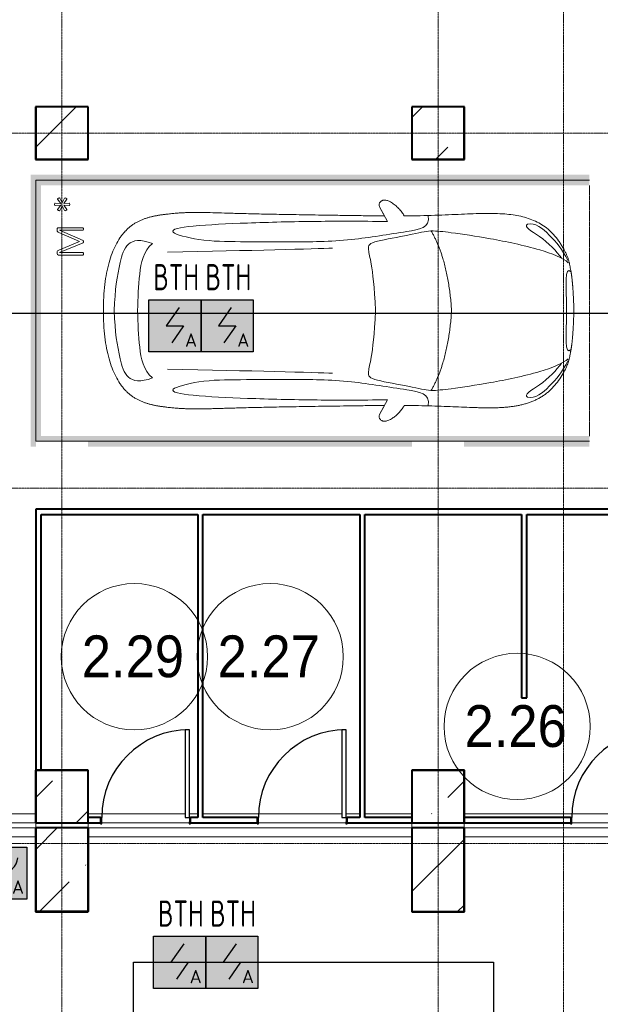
# Model space of a CAD drawing. Header units: millimetres. Extents: x -135639 to 224623, y -383017 to -59102.
# Tile 98 of 256: x 55790 to 61348, y -347854 to -338431. Entities that reach past the tile are written whole.
import ezdxf
from ezdxf.enums import TextEntityAlignment as Align

# ---------------------------------------------------------------- set-up
doc = ezdxf.new("R2010")
doc.units = ezdxf.units.MM
for name, pattern in [('CONTINOUS', [0]), ('Линия сетки', [25, 20, -2.5, 0, -2.5]), ('Невидимые', [5, 3, -2]), ('Штрих_3_3_', [6, 3, -3])]:
    doc.linetypes.add(name, pattern=pattern)
for name, color, linetype, lineweight in [('A-000-M_MASS', 7, 'Continuous', 18), ('A-010-A_ROOM', 7, 'Continuous', 20), ('A-200-M_WALL_INT', 7, 'Continuous', 18), ('A-325-M_DOOR', 7, 'Continuous', 18), ('A-325-M_DOOR__FRAME', 7, 'Continuous', 30), ('A-325-M_DOOR_PANEL', 7, 'Continuous', 30), ('C-953-M_PARKING', 7, 'Continuous', 18), ('C-953-MH_PARKING', 7, 'Невидимые', 18), ('S-280-M_COLUMN', 7, 'Continuous', 18), ('Z-030-M_GRID', 7, 'Continuous', 9), ('ПС', 7, 'Continuous', 40), ('СС-011-ПОЖ-СИГНАЛИЗАЦИЯ', 1, 'Continuous', 30)]:
    doc.layers.add(name, color=color, linetype=linetype, lineweight=lineweight)
doc.styles.add('1111', font='isocpeur.ttf')
doc.styles.add('Arial_2', font='arial.ttf', dxfattribs={"width": 0.9, "height": 400})

# ---------------------------------------------------------------- blocks, each defined once
blk = doc.blocks.new('101_Дверь_Однопольная - _ПЧ_800х2000_ПХА_Л-4230459-B2_-11_400_')
at = {"layer": 'A-325-M_DOOR', "color": 253, "lineweight": 30, "true_color": 0xaaaaaa}
for p, q in [((-430, 25), (-431, 25)), ((-431, 25), (-431, -35)), ((-430, -35), (-430, 25)), ((431, 25), (430, 25)), ((430, 25), (430, -35)), ((431, -35), (431, 25)), ((-431, -35), (-430, -35)), ((430, -35), (431, -35))]:
    blk.add_line(p, q, dxfattribs=at)
at = {"layer": 'A-325-M_DOOR__FRAME', "color": 253, "true_color": 0xaaaaaa}
for p, q in [((-420, 25), (-430, 25)), ((-430, 25), (-430, -35)), ((-420, -15), (-420, 25)), ((430, 25), (420, 25)), ((420, 25), (420, -15)), ((430, -35), (430, 25)), ((-430, -35), (-419, -35)), ((-419, -15), (-420, -15)), ((-419, -35), (-419, -15)), ((420, -15), (419, -15)), ((419, -15), (419, -35)), ((419, -35), (430, -35))]:
    blk.add_line(p, q, dxfattribs=at)
at = {"layer": 'A-325-M_DOOR_PANEL', "color": 253, "true_color": 0xaaaaaa}
for p, q in [((420, 865), (380, 865)), ((380, 865), (380, 25)), ((420, 25), (420, 865)), ((380, 25), (420, 25))]:
    blk.add_line(p, q, dxfattribs=at)
blk.add_arc((420, 25), 840, 90, 180, dxfattribs=at)
blk = doc.blocks.new('A_PAR_Parking - M_Зависимые-2561933-B2_-11_400_')
at = {"layer": 'C-953-M_PARKING', "true_color": 0xf7f9fb}
blk.add_hatch(color=7, dxfattribs=at).paths.add_polyline_path([(-1300, -2650), (-1200, -2650), (-1200, 2600), (1200, 2600), (1200, -2650), (1300, -2650), (1300, 2700), (-1300, 2700), (-1300, 2650), (-1250, 2648.1), (-1250, 2150), (-1300, 2150), (-1300, -950), (-1250, -950), (-1250, -1450), (-1300, -1450), (-1300, -2204.7)])
at = {"layer": 'A-000-M_MASS', "color": 253, "true_color": 0xaaaaaa}
for p, q in [((-853.2, -716.7), (-993.1, -639.1)), ((-906.1, -687.4), (-993.1, -639.1)), ((853.2, -716.7), (993.1, -639.1)), ((993.1, -639.1), (906.1, -687.4))]:
    blk.add_line(p, q, dxfattribs=at)
for centre, start, end in [((-1010.2, -677.7), 66.06953, 136.58163), ((1010.2, -677.7), 43.41837, 113.93047)]:
    blk.add_arc(centre, 42.2, start, end, dxfattribs=at)
for points, knots in [([(0, 2003.8), (-45, 2003.7), (-131.8, 2001.4), (-251.9, 1990.7), (-361.8, 1973.6), (-494.8, 1942.4), (-606.8, 1899.6), (-686.2, 1853.3), (-726.1, 1824.5), (-753.4, 1801.8), (-773.8, 1781.9), (-788.8, 1765.5), (-799.4, 1753.1), (-809.5, 1740.4), (-818.9, 1727.5), (-827.7, 1714.4), (-836.1, 1701.2), (-843.9, 1687.9), (-851.2, 1674.4), (-857.9, 1660.8), (-864.3, 1647.2), (-870.2, 1633.6), (-875.7, 1619.8), (-880.7, 1606), (-885.4, 1592.2), (-889.8, 1578.4), (-893.7, 1564.6), (-897.4, 1550.8), (-900.7, 1537.2), (-903.9, 1523.6), (-906.6, 1510.1), (-909.2, 1496.6), (-911.6, 1483.4), (-913.8, 1470.2), (-915.7, 1457.2), (-917.5, 1444.4), (-919.2, 1431.8), (-920.9, 1419.4), (-922.8, 1403.2), (-925.1, 1383.5), (-927.6, 1360.8), (-929.8, 1338.8), (-931.7, 1317.6), (-934, 1290), (-936.3, 1256.7), (-938.2, 1217.6), (-939.4, 1178.6), (-940, 1138.8), (-940, 1097.3), (-939.6, 1053.4), (-938.7, 1006.6), (-937.5, 956.3), (-936, 902.1), (-934.3, 843.5), (-932.5, 780), (-929.8, 688.2), (-926.5, 558.6), (-922.7, 375.9), (-918.9, 163.4), (-914.9, -81.7), (-911.4, -315.4), (-908.5, -521.3), (-906.9, -630.9), (-906.1, -687.4)], [0, 0, 0, 0, 0.02381, 0.047619, 0.071429, 0.095238, 0.142857, 0.166667, 0.178571, 0.190476, 0.202381, 0.208333, 0.214286, 0.220238, 0.22619, 0.232143, 0.238095, 0.244048, 0.25, 0.255952, 0.261905, 0.267857, 0.27381, 0.279762, 0.285714, 0.291667, 0.297619, 0.303571, 0.309524, 0.315476, 0.321429, 0.327381, 0.333333, 0.339286, 0.345238, 0.35119, 0.357143, 0.363095, 0.369048, 0.380952, 0.392857, 0.404762, 0.416667, 0.428571, 0.452381, 0.47619, 0.5, 0.52381, 0.547619, 0.571429, 0.595238, 0.619048, 0.642857, 0.666667, 0.690476, 0.714286, 0.761905, 0.809524, 0.857143, 0.904762, 0.952381, 0.97619, 1, 1, 1, 1]), ([(906.1, -687.4), (906.9, -630.9), (908.5, -521.3), (910.7, -366.9), (912.8, -221.9), (915.6, -40.8), (918.9, 163.4), (922.7, 375.9), (926.5, 558.6), (929.8, 688.2), (932.5, 780), (935, 864.7), (937.7, 958.2), (939.4, 1038.8), (940, 1097.3), (940, 1138.8), (939.4, 1178.6), (938.2, 1217.6), (936.6, 1250.1), (934.9, 1276.7), (932.9, 1303.6), (930.5, 1331.5), (927.6, 1360.8), (925.1, 1383.5), (922.8, 1403.2), (920.9, 1419.4), (919.2, 1431.8), (917.5, 1444.4), (915.7, 1457.2), (913.8, 1470.2), (911.6, 1483.4), (909.2, 1496.6), (906.6, 1510.1), (903.9, 1523.6), (900.7, 1537.2), (897.4, 1550.8), (893.7, 1564.6), (889.8, 1578.4), (885.4, 1592.2), (880.7, 1606), (875.7, 1619.8), (870.2, 1633.6), (864.3, 1647.2), (857.9, 1660.8), (851.2, 1674.4), (843.9, 1687.9), (836.1, 1701.2), (827.7, 1714.4), (818.9, 1727.5), (809.5, 1740.4), (799.4, 1753.1), (788.8, 1765.5), (773.8, 1781.9), (753.4, 1801.8), (726.1, 1824.5), (686.2, 1853.3), (629.5, 1886.4), (550.8, 1921), (461.5, 1950.2), (361.8, 1973.6), (251.9, 1990.7), (131.8, 2001.4), (45, 2003.7), (0, 2003.8)], [0, 0, 0, 0, 0.02381, 0.047619, 0.071429, 0.095238, 0.142857, 0.190476, 0.238095, 0.285714, 0.309524, 0.333333, 0.380952, 0.428571, 0.452381, 0.47619, 0.5, 0.52381, 0.547619, 0.559524, 0.571429, 0.595238, 0.607143, 0.619048, 0.630952, 0.636905, 0.642857, 0.64881, 0.654762, 0.660714, 0.666667, 0.672619, 0.678571, 0.684524, 0.690476, 0.696429, 0.702381, 0.708333, 0.714286, 0.720238, 0.72619, 0.732143, 0.738095, 0.744048, 0.75, 0.755952, 0.761905, 0.767857, 0.77381, 0.779762, 0.785714, 0.791667, 0.797619, 0.809524, 0.821429, 0.833333, 0.857143, 0.880952, 0.904762, 0.928571, 0.952381, 0.97619, 1, 1, 1, 1]), ([(-643, 1534.6), (-731.6, 1765.4), (-468.2, 1854.8), (-203.3, 1891), (-1.9, 1901.6)], [0, 0, 0, 0, 0.867049, 1.684227, 1.684227, 1.684227, 1.684227]), ([(643, 1534.6), (731.6, 1765.4), (468.2, 1854.8), (203.3, 1891), (1.9, 1901.6)], [0, 0, 0, 0, 0.867049, 1.684227, 1.684227, 1.684227, 1.684227]), ([(-643, 1534.6), (-569.6, 1622.1), (-348.5, 1664.3), (-124, 1672.4), (-1.9, 1676.2)], [0, 0, 0, 0, 0.616728, 1.242165, 1.242165, 1.242165, 1.242165]), ([(643, 1534.6), (569.6, 1622.1), (348.5, 1664.3), (124, 1672.4), (1.9, 1676.2)], [0, 0, 0, 0, 0.616728, 1.242165, 1.242165, 1.242165, 1.242165]), ([(-908.3, -1105.9), (-792, -1130), (-753.2, -859.4), (-662.6, -332.1), (-655.4, 196.5), (-660.5, 684.2), (-662.6, 1068.4), (-763.9, 1442.7), (-816.5, 1156.9), (-841.5, 605.2), (-856.7, 17.5), (-856.5, -453.9), (-853.2, -716.7)], [0, 0, 0, 0, 1.013953, 2.476159, 4.172855, 5.704608, 7.082231, 8.244161, 9.589947, 11.154659, 12.917121, 14.362976, 14.362976, 14.362976, 14.362976]), ([(908.3, -1105.9), (792, -1130), (753.2, -859.4), (662.6, -332.1), (655.4, 196.5), (660.5, 684.2), (662.6, 1068.4), (763.9, 1442.7), (816.5, 1156.9), (841.5, 605.2), (856.7, 17.5), (856.5, -453.9), (853.2, -716.7)], [0, 0, 0, 0, 1.013953, 2.476159, 4.172855, 5.704608, 7.082231, 8.244161, 9.589947, 11.154659, 12.917121, 14.362976, 14.362976, 14.362976, 14.362976]), ([(-459.4, -2446), (-507.5, -2397.9), (-600.9, -2146.6), (-695.8, -1683.9), (-743.6, -1354.1), (-774.1, -1106.3), (-734.1, -996.4), (-659.8, -552.2), (-618, -522.3), (-447.3, -564.9), (-233.6, -590.3), (-1.9, -601.6)], [0, 0, 0, 0, 0.884172, 2.058368, 3.212407, 3.977765, 4.871213, 5.547774, 6.288901, 6.772879, 7.454401, 7.454401, 7.454401, 7.454401]), ([(459.4, -2446), (507.5, -2397.9), (600.9, -2146.6), (695.8, -1683.9), (743.6, -1354.1), (774.1, -1106.3), (734.1, -996.4), (659.8, -552.2), (618, -522.3), (447.3, -564.9), (233.6, -590.3), (1.9, -601.6)], [0, 0, 0, 0, 0.884172, 2.058368, 3.212407, 3.977765, 4.871213, 5.547774, 6.288901, 6.772879, 7.454401, 7.454401, 7.454401, 7.454401]), ([(-1040.9, -648.7), (-1044.8, -652.2), (-1049.7, -657.8), (-1054.1, -666.1), (-1056.4, -672.8), (-1057.9, -679.9), (-1058.6, -689.7), (-1057.4, -702.8), (-1052.9, -719.4), (-1043.2, -742.4), (-1025.9, -770.7), (-999.5, -802.9), (-970.5, -831.6), (-944.5, -852.7), (-923.4, -867.2), (-912.9, -873.5), (-907.6, -876.4)], [0, 0, 0, 0, 0.066667, 0.1, 0.133333, 0.166667, 0.2, 0.266667, 0.333333, 0.4, 0.533333, 0.65, 0.766667, 0.883333, 0.941667, 1, 1, 1, 1]), ([(907.6, -876.4), (913.6, -873), (925.6, -865.8), (943.7, -853.1), (961.5, -838.8), (984.6, -818.2), (1011.1, -789.9), (1035.9, -755.8), (1052.2, -723.5), (1057.8, -701.7), (1058.4, -688.2), (1058, -681.7), (1057.1, -675.4), (1055.3, -669.5), (1052.9, -663.7), (1048.7, -656.6), (1044.3, -651.7), (1040.9, -648.7)], [0, 0, 0, 0, 0.066667, 0.133333, 0.2, 0.266667, 0.4, 0.533333, 0.65, 0.766667, 0.795833, 0.825, 0.854167, 0.883333, 0.9125, 0.941667, 1, 1, 1, 1]), ([(-907.6, -876.4), (-907.6, -970.2), (-910.8, -1145), (-918.8, -1336.6), (-924.8, -1476.4), (-927.8, -1558.8), (-929.3, -1621.9), (-929.8, -1660.3), (-929.9, -1690.3), (-929.8, -1712.5), (-929.5, -1734.4), (-929, -1756), (-928.2, -1777.3), (-926.9, -1805.3), (-924.7, -1839.6), (-921, -1879.7), (-916.1, -1918.7), (-909.8, -1956.8), (-902.2, -1993.9), (-893.1, -2030.1), (-882.3, -2065.3), (-869.9, -2099.5), (-855.6, -2132.7), (-839.5, -2164.7), (-821.4, -2195.7), (-801.3, -2225.4), (-771.5, -2263.5), (-728.6, -2307.9), (-667.7, -2355.8), (-604, -2396.4), (-554, -2422.5), (-519.1, -2437.8), (-496.1, -2446.4), (-474.3, -2452.9), (-452.2, -2458.2), (-432, -2462.2), (-414, -2465.5), (-401.8, -2467.8), (-391.4, -2469.7), (-383.1, -2471.3), (-375.8, -2472.6), (-369.6, -2473.7), (-364.7, -2474.5), (-359.6, -2475.4), (-354.3, -2476.2), (-348.8, -2477.1), (-342.9, -2477.9), (-336.8, -2478.8), (-328.3, -2480), (-317.9, -2481.3), (-305.4, -2482.8), (-293.3, -2484.2), (-280.2, -2485.5), (-266.2, -2486.8), (-251.1, -2488.2), (-234.9, -2489.5), (-217.6, -2490.8), (-199, -2492.1), (-179.2, -2493.3), (-158.1, -2494.6), (-135.4, -2495.8), (-111.4, -2496.9), (-85.9, -2498), (-49.5, -2499.5), (-19.9, -2500.5), (0.9, -2501.1)], [0, 0, 0, 0, 0.081633, 0.163265, 0.204082, 0.244898, 0.265306, 0.285714, 0.295918, 0.306122, 0.316327, 0.326531, 0.336735, 0.346939, 0.367347, 0.387755, 0.408163, 0.428571, 0.44898, 0.469388, 0.489796, 0.510204, 0.530612, 0.55102, 0.571429, 0.591837, 0.612245, 0.653061, 0.693878, 0.734694, 0.77551, 0.795918, 0.816327, 0.836735, 0.857143, 0.877551, 0.887755, 0.897959, 0.903061, 0.908163, 0.913265, 0.915816, 0.918367, 0.920918, 0.923469, 0.92602, 0.928571, 0.931122, 0.933673, 0.938776, 0.942602, 0.946429, 0.950255, 0.954082, 0.957908, 0.961735, 0.965561, 0.969388, 0.973214, 0.977041, 0.980867, 0.984694, 0.98852, 0.992347, 1, 1, 1, 1]), ([(0.9, -2501.1), (14.8, -2500.7), (41.6, -2499.8), (79, -2498.3), (107.6, -2497.1), (129.2, -2496), (144.8, -2495.2), (159.7, -2494.4), (173.9, -2493.6), (187.6, -2492.8), (205, -2491.6), (221.3, -2490.5), (236.5, -2489.3), (247.5, -2488.4), (257.9, -2487.5), (267.8, -2486.6), (277.2, -2485.7), (289.3, -2484.5), (303.2, -2483), (315.9, -2481.5), (325.4, -2480.3), (332.1, -2479.4), (338.4, -2478.5), (344.6, -2477.7), (350.4, -2476.8), (357.8, -2475.6), (364.7, -2474.5), (371.2, -2473.4), (377.4, -2472.3), (384.7, -2471), (393, -2469.4), (403.4, -2467.5), (415.6, -2465.2), (429.1, -2462.7), (441.7, -2460.2), (453.5, -2457.8), (464.8, -2455.2), (475.8, -2452.4), (486.8, -2449.3), (501.5, -2444.6), (520.6, -2437.4), (546.8, -2425.9), (575.5, -2411.6), (605.9, -2394.8), (637.3, -2375.6), (679.2, -2347.3), (729.9, -2307.4), (781.3, -2254), (823.6, -2195.7), (857.7, -2132.6), (884.2, -2065.2), (910.5, -1970), (929.2, -1835.4), (931.7, -1681.2), (927.8, -1538.8), (921.6, -1386.8), (911.9, -1176.7), (907.6, -981.8), (907.6, -876.4)], [0, 0, 0, 0, 0.005102, 0.010204, 0.015306, 0.017857, 0.020408, 0.022959, 0.02551, 0.028061, 0.030612, 0.035714, 0.038265, 0.040816, 0.043367, 0.045918, 0.048469, 0.05102, 0.056122, 0.061224, 0.063776, 0.066327, 0.068878, 0.071429, 0.07398, 0.076531, 0.081633, 0.084184, 0.086735, 0.091837, 0.096939, 0.102041, 0.112245, 0.122449, 0.132653, 0.142857, 0.153061, 0.163265, 0.173469, 0.183673, 0.204082, 0.22449, 0.244898, 0.265306, 0.285714, 0.306122, 0.346939, 0.387755, 0.428571, 0.469388, 0.510204, 0.55102, 0.632653, 0.72449, 0.770408, 0.816327, 0.908163, 1, 1, 1, 1]), ([(-479.6, -2441.4), (-586, -2391.8), (-718.7, -2282.7), (-847.3, -2127.6), (-828.4, -2057)], [0, 0, 0, 0, 0.53668, 1.024735, 1.024735, 1.024735, 1.024735]), ([(-828.4, -2057), (-802.6, -2015.7), (-728.3, -2173.2), (-566.1, -2339.3), (-504.9, -2380.6)], [0, 0, 0, 0, 0.497572, 1.022643, 1.022643, 1.022643, 1.022643]), ([(479.6, -2441.4), (586, -2391.8), (718.7, -2282.7), (847.3, -2127.6), (828.4, -2057)], [0, 0, 0, 0, 0.53668, 1.024735, 1.024735, 1.024735, 1.024735]), ([(828.4, -2057), (802.6, -2015.7), (728.3, -2173.2), (566.1, -2339.3), (504.9, -2380.6)], [0, 0, 0, 0, 0.497572, 1.022643, 1.022643, 1.022643, 1.022643])]:
    blk.add_open_spline(points, degree=3, knots=knots, dxfattribs=at)
for points, degree in [([(-599.3, -190.1), (-592, -24.4), (-575.2, 588.2), (-560, 1389.4)], 3), ([(599.3, -190.1), (592, -24.4), (575.2, 588.2), (560, 1389.4)], 3), ([(-1.9, -1329.8), (-478.1, -1299.2), (-761.9, -1135.3)], 2), ([(1.9, -1329.8), (478.1, -1299.2), (761.9, -1135.3)], 2), ([(-376.2, -2469.9), (-425, -2411.7), (-256.6, -2425), (-1.9, -2431.6)], 3), ([(376.2, -2469.9), (425, -2411.7), (256.6, -2425), (1.9, -2431.6)], 3)]:
    blk.add_open_spline(points, degree=degree, dxfattribs=at)
at = {"layer": 'C-953-M_PARKING', "color": 253, "true_color": 0xaaaaaa}
for p, q in [((1250, 2650), (-1250, 2650)), ((-1250, 2650), (-1250, -2650)), ((1250, -2650), (1250, 2650)), ((1007.6, 2468.8), (1005.5, 2464.8)), ((1005.5, 2464.8), (1009.9, 2411.7)), ((1017.6, 2470), (1007.6, 2468.8)), ((1027.5, 2468.8), (1017.6, 2470)), ((1025.1, 2411.7), (1029.6, 2464.8)), ((1029.6, 2464.8), (1027.5, 2468.8)), ((536.3, 2443.3), (532.6, 2433.8)), ((532.6, 2433.8), (532.6, 2200.1)), ((543.6, 2445.9), (536.3, 2443.3)), ((556.4, 2445.9), (543.6, 2445.9)), ((565, 2444.9), (556.4, 2445.9)), ((557, 2200.1), (557, 2425.3)), ((557, 2425.3), (648.5, 2198.7)), ((571.6, 2441.8), (565, 2444.9)), ((576.3, 2436.9), (571.6, 2441.8)), ((579.9, 2430.3), (576.3, 2436.9)), ((660.5, 2231.9), (579.9, 2430.3)), ((747.6, 2429.5), (660.5, 2231.9)), ((670.1, 2198.7), (769.1, 2425.3)), ((751.9, 2437.3), (747.6, 2429.5)), ((756.5, 2442.4), (751.9, 2437.3)), ((761.8, 2445.1), (756.5, 2442.4)), ((768, 2445.9), (761.8, 2445.1)), ((782.2, 2445.9), (768, 2445.9)), ((769.1, 2425.3), (769.1, 2200.1)), ((785.9, 2445.3), (782.2, 2445.9)), ((782.2, 2445.9), (785.9, 2445.3)), ((789.4, 2443.3), (785.9, 2445.3)), ((785.9, 2445.3), (789.4, 2443.3)), ((792.1, 2439.5), (789.4, 2443.3)), ((789.4, 2443.3), (792.1, 2439.5)), ((793.2, 2433.8), (792.1, 2439.5)), ((793.2, 2200.1), (793.2, 2433.8)), ((958.9, 2433.8), (955.1, 2424.4)), ((955.1, 2424.4), (957.2, 2420.4)), ((957.2, 2374.8), (955.1, 2370.8)), ((955.1, 2370.8), (958.9, 2361.5)), ((957.2, 2420.4), (1002.4, 2397.7)), ((1002.4, 2397.7), (957.2, 2374.8)), ((964.9, 2442), (958.9, 2433.8)), ((958.9, 2361.5), (964.9, 2353.3)), ((968.9, 2442), (964.9, 2442)), ((1009.9, 2411.7), (968.9, 2442)), ((968.9, 2353.3), (1009.9, 2383.6)), ((1009.9, 2383.6), (1005.5, 2330.5)), ((1066.2, 2442), (1025.1, 2411.7)), ((1029.6, 2330.5), (1025.1, 2383.6)), ((1025.1, 2383.6), (1066.2, 2353.3)), ((1032.7, 2397.7), (1077.9, 2420.4)), ((1077.9, 2374.8), (1032.7, 2397.7)), ((1070.1, 2442), (1066.2, 2442)), ((1076, 2433.8), (1070.1, 2442)), ((1070.1, 2353.3), (1076, 2361.5)), ((1079.9, 2424.4), (1076, 2433.8)), ((1076, 2361.5), (1079.9, 2370.8)), ((1077.9, 2420.4), (1079.9, 2424.4)), ((1079.9, 2370.8), (1077.9, 2374.8)), ((964.9, 2353.3), (968.9, 2353.3)), ((1005.5, 2330.5), (1007.6, 2326.6)), ((1007.6, 2326.6), (1017.6, 2325.3)), ((1017.6, 2325.3), (1027.5, 2326.6)), ((1027.5, 2326.6), (1029.6, 2330.5)), ((1066.2, 2353.3), (1070.1, 2353.3)), ((532.6, 2200.1), (533.1, 2197.9)), ((533.1, 2197.9), (535, 2196.4)), ((535, 2196.4), (533.1, 2197.9)), ((535, 2196.4), (538.7, 2195.4)), ((538.7, 2195.4), (535, 2196.4)), ((538.7, 2195.4), (544.3, 2195)), ((544.3, 2195), (550.3, 2195.4)), ((550.3, 2195.4), (554.1, 2196.4)), ((554.1, 2196.4), (550.3, 2195.4)), ((554.1, 2196.4), (556.1, 2197.9)), ((556.1, 2197.9), (554.1, 2196.4)), ((556.1, 2197.9), (557, 2200.1)), ((648.5, 2198.7), (649.5, 2197.3)), ((649.5, 2197.3), (648.5, 2198.7)), ((649.5, 2197.3), (651.5, 2196.1)), ((651.5, 2196.1), (649.5, 2197.3)), ((651.5, 2196.1), (654.7, 2195.3)), ((654.7, 2195.3), (651.5, 2196.1)), ((654.7, 2195.3), (659.4, 2195)), ((659.4, 2195), (654.7, 2195.3)), ((659.4, 2195), (663.7, 2195.3)), ((663.7, 2195.3), (659.4, 2195)), ((663.7, 2195.3), (666.9, 2196.1)), ((666.9, 2196.1), (663.7, 2195.3)), ((666.9, 2196.1), (669, 2197.3)), ((669, 2197.3), (666.9, 2196.1)), ((669, 2197.3), (670.1, 2198.7)), ((670.1, 2198.7), (669, 2197.3)), ((769.1, 2200.1), (769.7, 2197.9)), ((769.7, 2197.9), (771.6, 2196.4)), ((771.6, 2196.4), (769.7, 2197.9)), ((771.6, 2196.4), (775.4, 2195.4)), ((775.4, 2195.4), (771.6, 2196.4)), ((775.4, 2195.4), (780.9, 2195)), ((780.9, 2195), (786.8, 2195.4)), ((786.8, 2195.4), (790.5, 2196.4)), ((790.5, 2196.4), (786.8, 2195.4)), ((790.5, 2196.4), (792.6, 2197.9)), ((792.6, 2197.9), (790.5, 2196.4)), ((792.6, 2197.9), (793.2, 2200.1)), ((793.2, 2200.1), (792.6, 2197.9))]:
    blk.add_line(p, q, dxfattribs=at)
at = {"layer": 'C-953-MH_PARKING', "color": 253, "linetype": 'Штрих_3_3_', "true_color": 0xaaaaaa}
blk.add_line((-1200, -2650), (1200, -2650), dxfattribs=at)
blk = doc.blocks.new('CP_ДШ_Hanytex_TopJoint 24C - CP_ДШ_Hanytex_TopJoint 24C-V118-B2_-11_400_')
at = {"layer": 'A-000-M_MASS', "color": 253, "true_color": 0xaaaaaa}
for p, q in [((0, -25), (0, 110)), ((3100, 110), (0, 110)), ((3100, 25), (0, 25)), ((0, 25), (0, -25)), ((3100, -25), (3100, 25)), ((3100, 25), (3100, -25)), ((80.5, -25), (919.5, -25)), ((1230.5, -25), (2069.5, -25)), ((880, -110), (0, -110)), ((1050, -110), (920, -110)), ((1230, -110), (1100, -110)), ((3100, -110), (1270, -110))]:
    blk.add_line(p, q, dxfattribs=at)
blk = doc.blocks.new('CP_ДШ_Hanytex_TopJoint 24C - CP_ДШ_Hanytex_TopJoint 24C-V119-B2_-11_400_')
at = {"layer": 'A-000-M_MASS', "color": 253, "true_color": 0xaaaaaa}
for p, q in [((3100, 110), (0, 110)), ((3100, 25), (0, 25)), ((0, 25), (0, -25)), ((0, -25), (0, 25)), ((3100, -25), (3100, 25)), ((3100, 25), (3100, -25)), ((630.5, -25), (1469.5, -25)), ((2130.5, -25), (2969.5, -25)), ((450, -110), (0, -110)), ((630, -110), (500, -110)), ((2000, -110), (670, -110)), ((2130, -110), (2050, -110)), ((3100, -110), (2170, -110))]:
    blk.add_line(p, q, dxfattribs=at)
blk = doc.blocks.new('CP_ДШ_Hanytex_TopJoint 24C - CP_ДШ_Hanytex_TopJoint 24C-3950280-B2_-11_400_')
at = {"layer": 'A-000-M_MASS', "color": 253, "true_color": 0xaaaaaa}
for p, q in [((1425, 110), (0, 110)), ((1425, 25), (0, 25)), ((0, 25), (0, -25)), ((0, -25), (0, 25)), ((1450, -25), (1450, 25)), ((1450, 25), (1450, -25)), ((0, -25), (1425, -25)), ((1425.1, -110), (0, -110))]:
    blk.add_line(p, q, dxfattribs=at)
blk = doc.blocks.new('135_SLK_GD_AR_rvt-1-B2_-11_400_')
at = {"layer": 'A-200-M_WALL_INT', "color": 253, "lineweight": 40, "true_color": 0xaaaaaa}
for p, q in [((65002, 22452), (64498, 22452)), ((64498, 22452), (64498, 22450)), ((64498, 22450), (64498, 21950)), ((65002, 22450), (65002, 22452)), ((65002, 21948), (65002, 22450)), ((68602, 22452), (68098, 22452)), ((68098, 22452), (68098, 22450)), ((68098, 22450), (68098, 21950)), ((68602, 22450), (68602, 22452)), ((68602, 21948), (68602, 22450)), ((64498, 21950), (64498, 21948)), ((64498, 21948), (65000, 21948)), ((65000, 21948), (65002, 21948)), ((68098, 21950), (68098, 21948)), ((68098, 21948), (68600, 21948)), ((68600, 21948), (68602, 21948)), ((64550, 18600), (64500, 18600)), ((64500, 18600), (64500, 16100)), ((74850, 18600), (64550, 18600)), ((64550, 16100), (64550, 18550)), ((64550, 18550), (66050, 18550)), ((66050, 18550), (66050, 15650)), ((66100, 18550), (67600, 18550)), ((66100, 15650), (66100, 18550)), ((67600, 18550), (67600, 15650)), ((67650, 18550), (69150, 18550)), ((67650, 15650), (67650, 18550)), ((69150, 18550), (69150, 16795)), ((69200, 18550), (70600, 18550)), ((69200, 16795), (69200, 18550)), ((69150, 16795), (69200, 16795)), ((64500, 16102), (64498, 16102)), ((64498, 16102), (64498, 15600)), ((65002, 16102), (64500, 16102)), ((65002, 16100), (65002, 16102)), ((65002, 15600), (65002, 16100)), ((68100, 16102), (68098, 16102)), ((68098, 16102), (68098, 15600)), ((68602, 16102), (68100, 16102)), ((68602, 16100), (68602, 16102)), ((68602, 15600), (68602, 16100)), ((65119, 15650), (65000, 15650)), ((66050, 15650), (65981, 15650)), ((66619, 15650), (66100, 15650)), ((67600, 15650), (67481, 15650)), ((68100, 15650), (67650, 15650)), ((69619, 15650), (68600, 15650)), ((64498, 15600), (64500, 15600)), ((64500, 15550), (64498, 15550)), ((64498, 15550), (64498, 14750)), ((64500, 14750), (64500, 15550)), ((65000, 15600), (65119, 15600)), ((65000, 15600), (65002, 15600)), ((65000, 15550), (65000, 14750)), ((65002, 15550), (65000, 15550)), ((65002, 14748), (65002, 15550)), ((65981, 15600), (66619, 15600)), ((67481, 15600), (68100, 15600)), ((68098, 15600), (68100, 15600)), ((68100, 15550), (68098, 15550)), ((68098, 15550), (68098, 14750)), ((68600, 15600), (69619, 15600)), ((68600, 15600), (68602, 15600)), ((68602, 15550), (68600, 15550)), ((68602, 14748), (68602, 15550)), ((64498, 14750), (64498, 14748)), ((64498, 14748), (65000, 14748)), ((65000, 14750), (64500, 14750)), ((65000, 14748), (65002, 14748)), ((68098, 14750), (68098, 14748)), ((68098, 14748), (68600, 14748)), ((68600, 14748), (68602, 14748))]:
    blk.add_line(p, q, dxfattribs=at)
at = {"layer": 'A-000-M_MASS', "color": 253, "lineweight": 18, "true_color": 0xaaaaaa, "rotation": 180}
for name, p in [('CP_ДШ_Hanytex_TopJoint 24C - CP_ДШ_Hanytex_TopJoint 24C-3950280-B2_-11_400_', (64500, 15575)), ('CP_ДШ_Hanytex_TopJoint 24C - CP_ДШ_Hanytex_TopJoint 24C-V119-B2_-11_400_', (68100, 15575)), ('CP_ДШ_Hanytex_TopJoint 24C - CP_ДШ_Hanytex_TopJoint 24C-V118-B2_-11_400_', (71700, 15575))]:
    blk.add_blockref(name, p, dxfattribs=at)
at = {"layer": 'A-325-M_DOOR', "color": 253, "lineweight": 18, "true_color": 0xaaaaaa}
for p in [(65550, 15625), (67050, 15625), (70050, 15625)]:
    blk.add_blockref('101_Дверь_Однопольная - _ПЧ_800х2000_ПХА_Л-4230459-B2_-11_400_', p, dxfattribs=at)
at = {"layer": 'C-953-M_PARKING', "color": 253, "lineweight": 18, "true_color": 0xaaaaaa, "rotation": 89.99999999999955}
blk.add_blockref('A_PAR_Parking - M_Зависимые-2561933-B2_-11_400_', (67150, 20500), dxfattribs=at)
blk = doc.blocks.new('Бетон-Прямоугольная-Колонна - CLM_Подземные этажи_В40-500х800-V162-B2_-11_400_')
at = {"layer": 'S-280-M_COLUMN', "lineweight": 9, "true_color": 0xaaaaaa}
h = blk.add_hatch(dxfattribs=at)
h.set_pattern_fill('FP_41', color=253, style=0, pattern_type=2)
h.set_pattern_definition([(45, (-68350, -15150), (-628.618, 628.618), []), (45, (-67721.4, -15150), (-628.618, 628.618), [1111.25, -222.25, 6.706, -215.544])])
h.paths.add_polyline_path([(250, -400), (250, 400), (-250, 400), (-250, -400)])
at = {"layer": 'S-280-M_COLUMN', "color": 253, "lineweight": 40, "true_color": 0xaaaaaa}
for p, q in [((250, 400), (-250, 400)), ((-250, 400), (-250, -400)), ((250, -400), (250, 400)), ((-250, -400), (250, -400))]:
    blk.add_line(p, q, dxfattribs=at)
blk = doc.blocks.new('135_SLK_GD_KR_rvt-1-B2_-11_400_')
at = {"layer": 'S-280-M_COLUMN', "lineweight": 9, "true_color": 0xaaaaaa}
h = blk.add_hatch(dxfattribs=at)
h.set_pattern_fill('FP_5', color=253, style=0, pattern_type=2)
h.set_pattern_definition([(45, (0, 0), (-628.618, 628.618), []), (45, (628.6, 0), (-628.618, 628.618), [1111.25, -222.25, 6.706, -215.544])])
h.paths.add_polyline_path([(65000, 14750), (65000, 15550), (64500, 15550), (64500, 14750)])
at = {"layer": 'S-280-M_COLUMN', "color": 253, "lineweight": 40, "true_color": 0xaaaaaa}
for p, q in [((65000, 15550), (64500, 15550)), ((64500, 15550), (64500, 14750)), ((65000, 14750), (65000, 15550)), ((64500, 14750), (65000, 14750))]:
    blk.add_line(p, q, dxfattribs=at)
at = {"layer": 'S-280-M_COLUMN', "color": 253, "lineweight": 18, "true_color": 0xaaaaaa}
blk.add_blockref('Бетон-Прямоугольная-Колонна - CLM_Подземные этажи_В40-500х800-V162-B2_-11_400_', (68350, 15150), dxfattribs=at)
blk = doc.blocks.new('Бетон-Прямоугольная-Колонна - CLM_Подземные этажи_В50-500х500-V274-B2_-11_400_')
at = {"layer": 'S-280-M_COLUMN', "lineweight": 9, "true_color": 0xaaaaaa}
h = blk.add_hatch(dxfattribs=at)
h.set_pattern_fill('FP_153', color=253, style=0, pattern_type=2)
h.set_pattern_definition([(45, (-64750, -15850), (-628.618, 628.618), []), (45, (-64121.4, -15850), (-628.618, 628.618), [1111.25, -222.25, 6.706, -215.544])])
h.paths.add_polyline_path([(250, -250), (250, 250), (-250, 250), (-250, -250)])
at = {"layer": 'S-280-M_COLUMN', "color": 253, "lineweight": 40, "true_color": 0xaaaaaa}
for p, q in [((250, 250), (-250, 250)), ((-250, 250), (-250, -250)), ((250, -250), (250, 250)), ((-250, -250), (250, -250))]:
    blk.add_line(p, q, dxfattribs=at)
blk = doc.blocks.new('Бетон-Прямоугольная-Колонна - CLM_Подземные этажи_В50-500х500-V275-B2_-11_400_')
at = {"layer": 'S-280-M_COLUMN', "lineweight": 9, "true_color": 0xaaaaaa}
h = blk.add_hatch(dxfattribs=at)
h.set_pattern_fill('FP_154', color=253, style=0, pattern_type=2)
h.set_pattern_definition([(45, (-68350, -15850), (-628.618, 628.618), []), (45, (-67721.4, -15850), (-628.618, 628.618), [1111.25, -222.25, 6.706, -215.544])])
h.paths.add_polyline_path([(250, -250), (250, 250), (-250, 250), (-250, -250)])
at = {"layer": 'S-280-M_COLUMN', "color": 253, "lineweight": 40, "true_color": 0xaaaaaa}
for p, q in [((250, 250), (-250, 250)), ((-250, 250), (-250, -250)), ((250, -250), (250, 250)), ((-250, -250), (250, -250))]:
    blk.add_line(p, q, dxfattribs=at)
blk = doc.blocks.new('Бетон-Прямоугольная-Колонна - CLM_Подземные этажи_В50-500х500-V293-B2_-11_400_')
at = {"layer": 'S-280-M_COLUMN', "lineweight": 9, "true_color": 0xaaaaaa}
h = blk.add_hatch(dxfattribs=at)
h.set_pattern_fill('FP_174', color=253, style=0, pattern_type=2)
h.set_pattern_definition([(45, (-68350, -22200), (-628.618, 628.618), []), (45, (-67721.4, -22200), (-628.618, 628.618), [1111.25, -222.25, 6.706, -215.544])])
h.paths.add_polyline_path([(250, -250), (250, 250), (-250, 250), (-250, -250)])
at = {"layer": 'S-280-M_COLUMN', "color": 253, "lineweight": 40, "true_color": 0xaaaaaa}
for p, q in [((250, 250), (-250, 250)), ((-250, 250), (-250, -250)), ((250, -250), (250, 250)), ((-250, -250), (250, -250))]:
    blk.add_line(p, q, dxfattribs=at)
blk = doc.blocks.new('Бетон-Прямоугольная-Колонна - CLM_Подземные этажи_В50-500х500-V300-B2_-11_400_')
at = {"layer": 'S-280-M_COLUMN', "lineweight": 9, "true_color": 0xaaaaaa}
h = blk.add_hatch(dxfattribs=at)
h.set_pattern_fill('FP_183', color=253, style=0, pattern_type=2)
h.set_pattern_definition([(45, (-64750, -22200), (-628.618, 628.618), []), (45, (-64121.4, -22200), (-628.618, 628.618), [1111.25, -222.25, 6.706, -215.544])])
h.paths.add_polyline_path([(250, -250), (250, 250), (-250, 250), (-250, -250)])
at = {"layer": 'S-280-M_COLUMN', "color": 253, "lineweight": 40, "true_color": 0xaaaaaa}
for p, q in [((250, 250), (-250, 250)), ((-250, 250), (-250, -250)), ((250, -250), (250, 250)), ((-250, -250), (250, -250))]:
    blk.add_line(p, q, dxfattribs=at)
blk = doc.blocks.new('135_SLK_K1-2-3_KR_rvt-1-B2_-11_400_')
at = {"layer": 'S-280-M_COLUMN', "color": 253, "lineweight": 18, "true_color": 0xaaaaaa}
for name, p in [('Бетон-Прямоугольная-Колонна - CLM_Подземные этажи_В50-500х500-V300-B2_-11_400_', (64750, 22200)), ('Бетон-Прямоугольная-Колонна - CLM_Подземные этажи_В50-500х500-V293-B2_-11_400_', (68350, 22200)), ('Бетон-Прямоугольная-Колонна - CLM_Подземные этажи_В50-500х500-V274-B2_-11_400_', (64750, 15850)), ('Бетон-Прямоугольная-Колонна - CLM_Подземные этажи_В50-500х500-V275-B2_-11_400_', (68350, 15850))]:
    blk.add_blockref(name, p, dxfattribs=at)
blk = doc.blocks.new('050_Марка_Помещение - Номер-620969-B2_-11_400_')
at = {"layer": 'A-010-A_ROOM', "color": 253, "true_color": 0xaaaaaa}
blk.add_circle((0, 0), 3.5, dxfattribs=at)
blk = doc.blocks.new('-2 этаж')
at = {"layer": 'Z-030-M_GRID', "color": 253, "linetype": 'Линия сетки', "true_color": 0xaaaaaa}
for p, q in [((323842.3, -369624.4), (323842.3, -260673.4)), ((327442.3, -369624.2), (327442.3, -260673.2)), ((328642.3, -367088.3), (328642.3, -260672.8)), ((415042.3, -327727.3), (255412.6, -327727.3)), ((415042.6, -331127.3), (255412.8, -331127.3)), ((415042.8, -334527.3), (255413, -334527.3))]:
    blk.add_line(p, q, dxfattribs=at)
at = {"lineweight": 5}
for name in ['135_SLK_GD_KR_rvt-1-B2_-11_400_', '135_SLK_GD_AR_rvt-1-B2_-11_400_', '135_SLK_K1-2-3_KR_rvt-1-B2_-11_400_']:
    blk.add_blockref(name, (259092.3, -349927.3), dxfattribs=at)
at = {"layer": 'A-010-A_ROOM', "color": 253, "true_color": 0xaaaaaa, "xscale": 199.9999999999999, "yscale": 199.9999999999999, "zscale": 199.9999999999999}
for p in [(324535.7, -332738.4), (325835.7, -332738.4), (328199.9, -333405.8)]:
    blk.add_blockref('050_Марка_Помещение - Номер-620969-B2_-11_400_', p, dxfattribs=at)
at = {"layer": 'A-010-A_ROOM', "color": 253, "lineweight": 9, "true_color": 0xaaaaaa, "char_height": 400, "width": 1212.151, "attachment_point": 1, "style": 'Arial_2'}
for s, insert in [('2.29', (324032.1, -332535)), ('2.27', (325332.1, -332535)), ('2.26', (327696.3, -333202.3))]:
    blk.add_mtext(s, dxfattribs=dict(at, insert=insert))
blk = doc.blocks.new('*U4706')
at = {"lineweight": 35, "true_color": 0xffffff}
h = blk.add_hatch(color=7, dxfattribs=at)
h.dxf.hatch_style = 1
h.paths.add_polyline_path([(0, 499.6), (0, 0), (499.6, 0), (499.6, 499.6)])
at = {"color": 1, "linetype": 'ByBlock', "lineweight": -2}
for p, q in [((289.5, 426.3), (166.9, 249.8)), ((166.9, 249.8), (332.7, 249.8)), ((332.7, 249.8), (219.3, 86.3))]:
    blk.add_line(p, q, dxfattribs=at)
at = {"color": 1, "linetype": 'ByBlock', "lineweight": -2, "ltscale": 0.1}
blk.add_lwpolyline([(0, 499.6), (499.6, 499.6), (499.6, 0), (0, 0)], close=True, dxfattribs=at)
at = {"color": 1, "linetype": 'ByBlock', "lineweight": -2, "ltscale": 1000, "style": '1111'}
blk.add_text('A', height=128.1, dxfattribs=at).set_placement((403.4, 49.2), align=Align.CENTER)
at = {"color": 0, "linetype": 'ByBlock', "lineweight": -2, "style": '1111'}
blk.add_attdef('INDEX', (-63.3, -234.7), '', height=125, dxfattribs=at)
at = {"color": 0, "linetype": 'ByBlock', "lineweight": -2, "style": '1111', "flags": 1}
for tag, p in [('NAME_DEVICE', (-64.1, -421.2)), ('NUM_POM', (-81.6, -847))]:
    blk.add_attdef(tag, p, '', height=125, dxfattribs=at)
at = {"color": 0, "linetype": 'ByBlock', "lineweight": -2, "style": '1111', "width": 0.7}
blk.add_attdef('NUM_DEVICE', (-64.1, -629.5), '', height=125, dxfattribs=at)
blk = doc.blocks.new('*U4717')
at = {"linetype": 'Continuous', "lineweight": -2, "true_color": 0xffffff}
h = blk.add_hatch(color=7, dxfattribs=at)
h.dxf.hatch_style = 1
h.paths.add_polyline_path([(499.6, 499.6), (0, 499.6), (0, 0), (499.6, 0)])
at = {"color": 1, "linetype": 'Continuous', "lineweight": -2}
blk.add_line((249.8, 249.8), (249.8, 43), dxfattribs=at)
blk.add_lwpolyline([(0, 499.6), (499.6, 499.6), (499.6, 0), (0, 0)], close=True, dxfattribs=at)
blk.add_arc((249.7, 417.1), 167.3, 186.44952, 353.58526, dxfattribs=at)
at = {"color": 1, "linetype": 'ByBlock', "lineweight": -2, "ltscale": 1000, "style": '1111'}
blk.add_text('A', height=128.1, dxfattribs=at).set_placement((416, 52.7), align=Align.CENTER)
at = {"color": 0, "linetype": 'Continuous', "lineweight": -2, "style": '1111'}
for tag, p in [('INDEX', (-63.3, -234.7)), ('NUM_DEVICE', (-64.1, -629.5))]:
    blk.add_attdef(tag, p, '', height=125, dxfattribs=at)
at = {"color": 0, "linetype": 'Continuous', "lineweight": -2, "style": '1111', "flags": 1}
for tag, p in [('NAME_DEVICE', (-64.1, -421.2)), ('NUM_POM', (-81.6, -847))]:
    blk.add_attdef(tag, p, '', height=125, dxfattribs=at)

msp = doc.modelspace()

# ---------------------------------------------------------------- linework, layer by layer
at = {"layer": 'СС-011-ПОЖ-СИГНАЛИЗАЦИЯ', "lineweight": 30}
for points in [[(103296.9, -327062.7), (72935.1, -327062.7), (72935.1, -335766.8), (73786.2, -335766.8), (73786.2, -341241.4), (55538.1, -341241.4)], [(56880.2, -349210.6), (56880.2, -347450.2), (60324.4, -347450.2), (60324.4, -351088.2)]]:
    msp.add_lwpolyline(points, dxfattribs=at)

# ---------------------------------------------------------------- block references
at = {"color": 0}
msp.add_blockref('-2 этаж', (-267647.8, -11788.6), dxfattribs=at)
at = {"color": 7, "linetype": 'CONTINOUS', "lineweight": 30, "ltscale": 100}
msp.add_blockref('*U4717', (55357.3, -346848.9), dxfattribs=at)
at = {"layer": 'ПС', "color": 7, "linetype": 'CONTINOUS', "lineweight": 30, "ltscale": 100}
ref = msp.add_blockref('*U4706', (57026.2, -341610.7), dxfattribs=dict(at, xscale=1.000736, yscale=1.000736, zscale=1.000736))
ref.add_attrib('NUM_DEVICE', 'BTH', dxfattribs={"layer": '0', "color": 0, "linetype": 'ByBlock', "lineweight": -2, "ltscale": 100, "height": 250.18, "style": '1111', "width": 0.7}).set_placement((57287.9, -341020.2), align=Align.CENTER)
ref = msp.add_blockref('*U4706', (57526.1, -341610.7), dxfattribs=dict(at, xscale=1.000736, yscale=1.000736, zscale=1.000736))
ref.add_attrib('NUM_DEVICE', 'BTH', dxfattribs={"layer": '0', "color": 0, "linetype": 'ByBlock', "lineweight": -2, "ltscale": 100, "height": 250.18, "style": '1111', "width": 0.7}).set_placement((57787.9, -341020.2), align=Align.CENTER)
ref = msp.add_blockref('*U4706', (57071, -347701), dxfattribs=dict(at, xscale=1.000736, yscale=1.000736, zscale=1.000736))
ref.add_attrib('NUM_DEVICE', 'BTH', dxfattribs={"layer": '0', "color": 0, "linetype": 'ByBlock', "lineweight": -2, "ltscale": 100, "height": 250.18, "style": '1111', "width": 0.7}).set_placement((57332.8, -347110.5), align=Align.CENTER)
ref = msp.add_blockref('*U4706', (57571, -347701), dxfattribs=dict(at, xscale=1.000736, yscale=1.000736, zscale=1.000736))
ref.add_attrib('NUM_DEVICE', 'BTH', dxfattribs={"layer": '0', "color": 0, "linetype": 'ByBlock', "lineweight": -2, "ltscale": 100, "height": 250.18, "style": '1111', "width": 0.7}).set_placement((57832.7, -347110.5), align=Align.CENTER)

doc.saveas('drawing.dxf')
